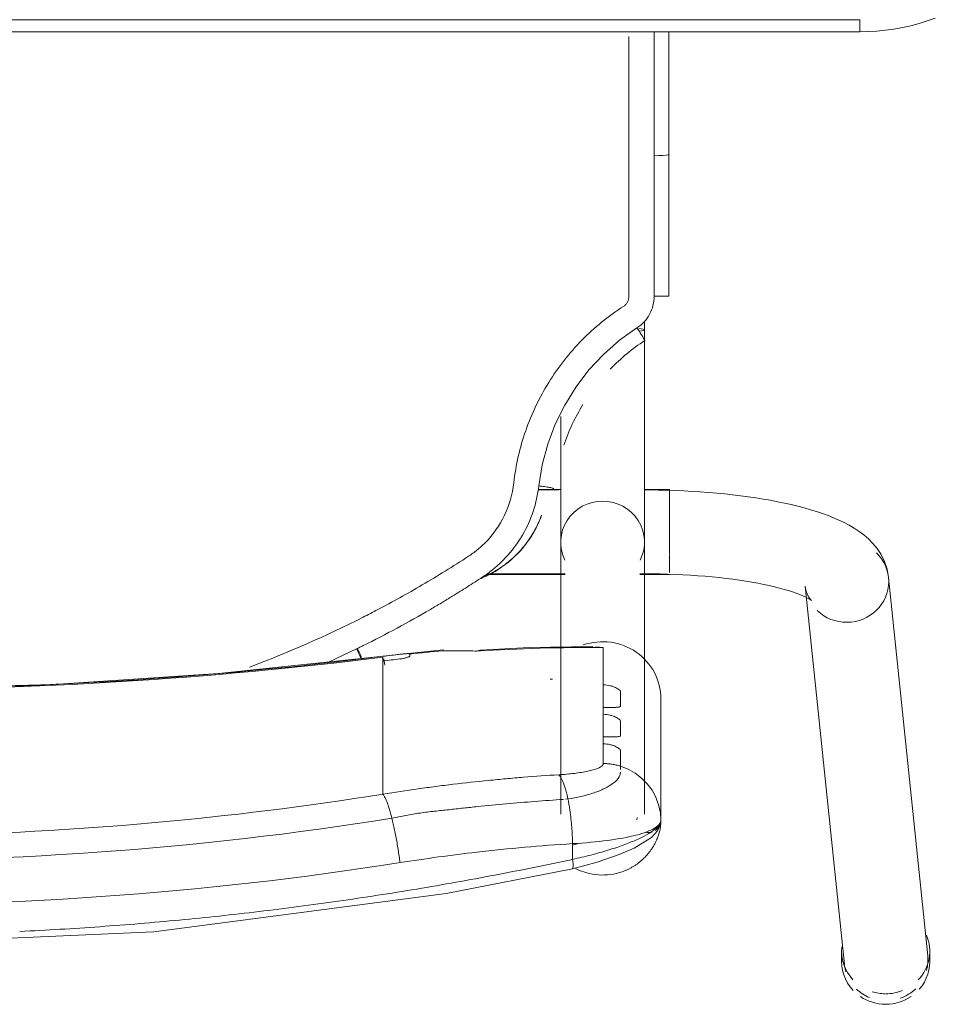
# Model space of a CAD drawing. Header units: metres. Extents: x 2.9 to 42.3, y -72.9 to -49.3.
# Tile 126 of 256: x 8.791 to 9.018, y -61.363 to -61.119. Entities that reach past the tile are written whole.
import ezdxf

# ---------------------------------------------------------------- set-up
doc = ezdxf.new("R2010")
doc.units = ezdxf.units.M
doc.layers.add('I-FURN', color=7, linetype='Continuous', lineweight=18)

# ---------------------------------------------------------------- blocks, each defined once
blk = doc.blocks.new('ConjuntoParaAlunoTamanho6 - CJA06_ConjuntoParaAlunoTamanho6-V30-2PAV')
at = {"layer": 'I-FURN', "color": 253, "true_color": 0xaaaaaa}
for p, q in [((-0.2643, 0.29456), (-0.2643, 0.29197)), ((-0.23354, 0.20182), (-0.24321, 0.29526)), ((-0.24254, 0.29197), (-0.24254, 0.29456)), ((-0.2638, 0.29312), (-0.25413, 0.19969)), ((-0.1979, 0.25969), (-0.1979, 0.22964)), ((-0.19385, 0.25812), (-0.19385, 0.19097)), ((-0.19207, 0.25896), (-0.19202, 0.25906)), ((-0.19202, 0.25906), (-0.19192, 0.25949)), ((-0.17315, 0.19097), (-0.17315, 0.25812)), ((-0.19665, 0.25395), (-0.1957, 0.25221)), ((-0.17493, 0.25435), (-0.17437, 0.25441)), ((-0.12923, 0.2438), (-0.12923, 0.25317)), ((-0.1957, 0.25221), (-0.19451, 0.25062)), ((-0.12923, 0.24214), (-0.12923, 0.2438)), ((-0.18366, 0.24073), (-0.18366, 0.23904)), ((-0.12923, 0.24214), (-0.12923, 0.23653)), ((-0.12923, 0.23653), (-0.12923, 0.23486)), ((-0.18366, 0.23345), (-0.18366, 0.23176)), ((-0.12923, 0.23486), (-0.12923, 0.22925)), ((-0.12923, 0.22925), (-0.12923, 0.22759)), ((-0.18366, 0.22617), (-0.18366, 0.21701)), ((-0.12923, 0.22759), (-0.12923, 0.22197)), ((-0.17111, 0.22477), (-0.17056, 0.22479)), ((-0.12923, 0.22197), (-0.12923, 0.22031)), ((-0.14414, 0.21757), (-0.12926, 0.21915)), ((-0.11598, 0.22048), (-0.1227, 0.21732)), ((-0.18366, 0.21701), (-0.1818, 0.21679)), ((-0.19271, 0.19894), (-0.2, 0.19894)), ((-0.2, 0.19844), (-0.2, 0.19411)), ((-0.19271, 0.19879), (-0.19385, 0.19879)), ((-0.19385, 0.19879), (-0.19385, 0.19845)), ((-0.19385, 0.19845), (-0.19385, 0.19764)), ((-0.15474, 0.19894), (-0.17429, 0.19894)), ((-0.15494, 0.19879), (-0.17429, 0.19879)), ((-0.2, 0.19393), (-0.2, 0.18575)), ((-0.19385, 0.19367), (-0.19385, 0.1916)), ((-0.2, 0.18573), (-0.2, 0.17922)), ((-0.19385, 0.18688), (-0.19385, 0.18582)), ((-0.19385, 0.18343), (-0.19385, 0.18582)), ((-0.19385, 0.17809), (-0.19385, 0.18068)), ((-0.2, 0.17916), (-0.2, 0.17794)), ((-0.2, 0.17794), (-0.19377, 0.17794)), ((-0.17323, 0.17794), (-0.1676, 0.17794)), ((-0.17268, 0.17809), (-0.16757, 0.17809)), ((-0.19385, 0.13857), (-0.19385, 0.13643)), ((-0.19983, 0.13021), (-0.19982, 0.0953)), ((-0.19982, 0.06488), (-0.19982, 0.0953)), ((-0.19982, 0.0953), (-0.19982, 0.09529)), ((-0.19623, 0.09556), (-0.19738, 0.09554)), ((0.247, 0.06497), (-0.247, 0.06497)), ((-0.247, 0.06497), (-0.247, 0.06197)), ((0.247, 0.06497), (-0.247, 0.06497))]:
    blk.add_line(p, q, dxfattribs=at)
at = {"layer": 'I-FURN', "color": 253, "true_color": 0xaaaaaa, "flags": 128}
for points in [[(0.0001, 0.2904), (-0.07267, 0.28721), (-0.14486, 0.2777), (-0.17603, 0.27161)], [(-0.17603, 0.27161), (-0.18218, 0.26997), (-0.18761, 0.26812), (-0.19131, 0.26652), (-0.19557, 0.2639), (-0.19708, 0.26226), (-0.19765, 0.26113), (-0.1979, 0.25971)], [(-0.17607, 0.26928), (-0.17607, 0.26831), (-0.17607, 0.26734), (-0.17607, 0.26637), (-0.17607, 0.2654)], [(-0.1979, 0.24468), (-0.1979, 0.2522), (-0.1979, 0.25971)], [(-0.1979, 0.25969), (-0.19776, 0.25773), (-0.19734, 0.2558), (-0.19665, 0.25395)], [(-0.1979, 0.25969), (-0.1979, 0.25218), (-0.1979, 0.24467), (-0.1979, 0.23715), (-0.1979, 0.22964)], [(-0.19451, 0.25062), (-0.19311, 0.2492), (-0.19152, 0.24799)], [(-0.19152, 0.24799), (-0.18977, 0.24701), (-0.1879, 0.24628)], [(-0.1879, 0.24243), (-0.1879, 0.24339), (-0.1879, 0.24435), (-0.1879, 0.24532), (-0.1879, 0.24628)], [(-0.18366, 0.24561), (-0.18366, 0.24439), (-0.18366, 0.24317), (-0.18366, 0.24195), (-0.18366, 0.24073)], [(-0.1879, 0.23515), (-0.1879, 0.23603), (-0.1879, 0.23692), (-0.1879, 0.2378), (-0.1879, 0.23868)], [(-0.18366, 0.23904), (-0.18366, 0.23764), (-0.18366, 0.23624), (-0.18366, 0.23485), (-0.18366, 0.23345)], [(-0.1879, 0.22787), (-0.1879, 0.22876), (-0.1879, 0.22964), (-0.1879, 0.23052), (-0.1879, 0.23141)], [(-0.18366, 0.23176), (-0.18366, 0.23036), (-0.18366, 0.22897), (-0.18366, 0.22757), (-0.18366, 0.22617)], [(-0.12926, 0.21915), (-0.08865, 0.22342), (-0.0479, 0.2261), (-0.00707, 0.22717), (0.03376, 0.22666), (0.07455, 0.22454), (0.11521, 0.22083), (0.12946, 0.21915)], [(-0.1359, 0.2187), (-0.1359, 0.21878), (-0.1359, 0.21886), (-0.1359, 0.21893), (-0.1359, 0.21901)], [(-0.12923, 0.22031), (-0.12923, 0.22007), (-0.12923, 0.21984), (-0.12923, 0.21961), (-0.12923, 0.21937)], [(-0.18111, 0.21677), (-0.16533, 0.21701), (-0.15331, 0.21761)], [(-0.23354, 0.20182), (-0.23373, 0.20287), (-0.23403, 0.20376), (-0.23437, 0.20445), (-0.23469, 0.20492), (-0.23492, 0.20521), (-0.23505, 0.20534), (-0.23507, 0.20536)], [(-0.23507, 0.20536), (-0.23501, 0.20531), (-0.23482, 0.20518), (-0.23451, 0.20499), (-0.23408, 0.20476), (-0.23355, 0.20449), (-0.23291, 0.2042), (-0.23217, 0.20389), (-0.23133, 0.20358), (-0.23041, 0.20326), (-0.22941, 0.20294), (-0.22832, 0.20262), (-0.22717, 0.2023), (-0.22594, 0.20199), (-0.22464, 0.20169), (-0.22328, 0.2014), (-0.22186, 0.20112), (-0.22039, 0.20086), (-0.21886, 0.2006), (-0.21729, 0.20036), (-0.21567, 0.20014), (-0.214, 0.19993), (-0.2123, 0.19973), (-0.21057, 0.19956), (-0.2088, 0.1994), (-0.207, 0.19926), (-0.20518, 0.19913), (-0.20334, 0.19903), (-0.20148, 0.19894), (-0.19961, 0.19888), (-0.19772, 0.19883), (-0.19583, 0.1988), (-0.19394, 0.19879), (-0.19385, 0.19879)], [(-0.25413, 0.19969), (-0.25375, 0.19762), (-0.25311, 0.19572), (-0.25226, 0.19403), (-0.25129, 0.19256), (-0.25023, 0.19128), (-0.24913, 0.19017), (-0.24799, 0.18919), (-0.24683, 0.18832), (-0.24563, 0.18753), (-0.24441, 0.18681), (-0.24316, 0.18615), (-0.24188, 0.18553), (-0.24055, 0.18496), (-0.23919, 0.18441), (-0.23778, 0.1839), (-0.23633, 0.18341), (-0.23483, 0.18295), (-0.2333, 0.18251), (-0.23171, 0.1821), (-0.23008, 0.1817), (-0.22841, 0.18133), (-0.2267, 0.18098), (-0.22495, 0.18064), (-0.22315, 0.18033), (-0.22132, 0.18004), (-0.21946, 0.17976), (-0.21756, 0.17951), (-0.21562, 0.17928), (-0.21366, 0.17906), (-0.21168, 0.17887), (-0.20967, 0.1787), (-0.20763, 0.17855), (-0.20558, 0.17842), (-0.20352, 0.17831), (-0.20144, 0.17823), (-0.19935, 0.17816), (-0.19725, 0.17811), (-0.19515, 0.17809), (-0.19385, 0.17809)], [(-0.19385, 0.13857), (-0.19385, 0.14057), (-0.19385, 0.14257), (-0.19385, 0.14457), (-0.19385, 0.14656), (-0.19385, 0.14855), (-0.19385, 0.15053), (-0.19385, 0.15249), (-0.19385, 0.15444), (-0.19385, 0.15637), (-0.19385, 0.15827), (-0.19385, 0.16015), (-0.19385, 0.162), (-0.19385, 0.16382), (-0.19385, 0.1656), (-0.19385, 0.16735), (-0.19385, 0.16905), (-0.19385, 0.17071), (-0.19385, 0.17233), (-0.19385, 0.1739), (-0.19385, 0.17541), (-0.19385, 0.17687), (-0.19385, 0.17828), (-0.19385, 0.17963), (-0.19385, 0.18092), (-0.19385, 0.18215), (-0.19385, 0.18331), (-0.19385, 0.18441), (-0.19385, 0.18544), (-0.19385, 0.1864), (-0.19385, 0.18729), (-0.19385, 0.1881), (-0.19385, 0.18885), (-0.19385, 0.18951), (-0.19385, 0.19011), (-0.19385, 0.19062), (-0.19385, 0.19097)], [(-0.17315, 0.19097), (-0.17315, 0.19051), (-0.17315, 0.18998), (-0.17315, 0.18937), (-0.17315, 0.18869), (-0.17315, 0.18793), (-0.17315, 0.1871), (-0.17315, 0.18619), (-0.17315, 0.18522), (-0.17315, 0.18417), (-0.17315, 0.18306), (-0.17315, 0.18188), (-0.17315, 0.18064), (-0.17315, 0.17934), (-0.17315, 0.17798), (-0.17315, 0.17656), (-0.17315, 0.17508), (-0.17315, 0.17355), (-0.17315, 0.17198), (-0.17315, 0.17035), (-0.17315, 0.16868), (-0.17315, 0.16696), (-0.17315, 0.16521), (-0.17315, 0.16342), (-0.17315, 0.16159), (-0.17315, 0.15994)], [(-0.16841, 0.18438), (-0.16841, 0.18437), (-0.16841, 0.18435), (-0.16841, 0.18434), (-0.16841, 0.18432)], [(-0.16774, 0.17706), (-0.16861, 0.17188), (-0.16997, 0.16679), (-0.17181, 0.16185), (-0.17415, 0.15713), (-0.17693, 0.15265), (-0.18013, 0.14846), (-0.18374, 0.14461), (-0.18771, 0.14113), (-0.19199, 0.13805)], [(-0.19623, 0.13025), (-0.19623, 0.12331), (-0.19623, 0.11637), (-0.19623, 0.10942), (-0.19623, 0.10249), (-0.19623, 0.09556)], [(-0.19738, 0.09554), (-0.19841, 0.0955), (-0.1992, 0.09544), (-0.19969, 0.09537), (-0.19982, 0.0953)], [(-0.247, 0.06497), (-0.24912, 0.06492), (-0.25124, 0.0648), (-0.25334, 0.06459), (-0.25544, 0.06429), (-0.25753, 0.06391), (-0.2596, 0.06345), (-0.26165, 0.0629), (-0.26367, 0.06228), (-0.26567, 0.06157)], [(0.247, 0.06197), (0.1235, 0.06197), (0, 0.06197), (-0.1235, 0.06197), (-0.247, 0.06197)], [(-0.247, 0.06197), (-0.1235, 0.06197), (0, 0.06197), (0.1235, 0.06197), (0.247, 0.06197)]]:
    blk.add_lwpolyline(points, dxfattribs=at)
at = {"layer": 'I-FURN', "color": 253, "true_color": 0xaaaaaa}
for centre, major_axis, ratio, start_param, end_param in [((-0.25342, 0.29456), (0.01088, 0), 0.965926, 1.570796, 2.185058), ((-0.25342, 0.29456), (0.01088, 0), 0.965926, 0.959427, 1.570796), ((-0.25351, 0.29419), (0.01029, 0.00107), 0.967158, 1.815725, 2.256389), ((-0.25342, 0.29197), (0.01088, 0), 0.965926, 1.570796, 1.965237), ((-0.25342, 0.29197), (0.01088, 0), 0.965926, 1.257624, 1.559899), ((-0.25351, 0.29419), (0.01029, 0.00107), 0.967158, 0.685592, 1.060105), ((-0.25342, 0.29456), (0.01088, 0), 0.965926, 6.170166, 7.020457), ((-0.25342, 0.29197), (0.01088, 0), 0.965926, 2.404268, 3.526261), ((-0.25342, 0.29456), (0.01088, 0), 0.965926, 2.438822, 3.243525), ((-0.25351, 0.29419), (0.01029, 0.00107), 0.967158, 2.780211, 3.141593), ((-0.25342, 0.29197), (0.01088, 0), 0.965926, 6.182855, 7.015454), ((-0.25351, 0.29419), (0.01029, 0.00107), 0.967158, 6.18338, 6.464028), ((-0.1835, 0.22964), (-0.0144, 0), 0.978148, 0, 1.909658), ((0.0001, -0.77159), (1.0211, 0), 0.978148, 1.443771, 1.697822), ((0.0001, -0.77117), (1.0209, 0), 0.978148, 1.443771, 1.697822), ((-0.1305, 0.22908), (-0.00124, 0.00992), 0.026339, 2.463316, 2.789234), ((-0.17927, 0.60356), (0.395, 0), 0.978148, 4.828782, 4.839414), ((-0.17927, 0.60221), (0.3948, 0), 0.978148, 4.828842, 4.839414), ((-0.17927, 0.60336), (0.395, 0), 0.978148, 4.701279, 4.780293), ((-0.14501, 0.22754), (-0.00087, 0.00996), 0.018501, 2.957526, 3.350225), ((-0.17927, 0.60263), (0.395, 0), 0.978148, 4.801491, 4.822541), ((-0.24383, 0.20075), (0.01029, 0.00107), 0.967158, 1.470991, 3.041787), ((-0.24383, 0.20075), (0.01029, 0.00107), 0.967158, 0.685592, 1.470991), ((-0.24383, 0.20075), (0.01029, 0.00107), 0.967158, 3.041787, 3.827185), ((-0.1835, 0.19097), (0.01035, 0), 0.978148, 2.686587, 4.712389), ((-0.1835, 0.19097), (0.01035, 0), 0.978148, 4.712389, 6.738191), ((-0.1835, 0.13857), (0.01035, 0), 0.069756, 2.648425, 3.665191)]:
    blk.add_ellipse(centre, major_axis=major_axis, ratio=ratio, start_param=start_param, end_param=end_param, dxfattribs=at)
for points in [[(-0.03953, 0.28708), (-0.04612, 0.28677), (-0.05271, 0.28638), (-0.05929, 0.28591)], [(-0.05929, 0.28591), (-0.06588, 0.28544), (-0.07245, 0.28489), (-0.07901, 0.28427)], [(-0.09864, 0.28217), (-0.10517, 0.28139), (-0.11169, 0.28054), (-0.11819, 0.27961)], [(-0.07901, 0.28427), (-0.08557, 0.28365), (-0.09211, 0.28295), (-0.09864, 0.28217)], [(-0.11819, 0.27961), (-0.12468, 0.27869), (-0.13116, 0.27768), (-0.13762, 0.27661)], [(-0.13762, 0.27661), (-0.14407, 0.27553), (-0.15051, 0.27438), (-0.15692, 0.27316)], [(-0.15692, 0.27316), (-0.16332, 0.27194), (-0.16971, 0.27065), (-0.17607, 0.26928)], [(-0.13346, 0.2701), (-0.13339, 0.26956), (-0.13324, 0.26848), (-0.133, 0.26684), (-0.13272, 0.2652), (-0.13242, 0.26359), (-0.13211, 0.26203), (-0.13178, 0.26053), (-0.13155, 0.25959), (-0.13144, 0.25914)], [(-0.17607, 0.2654), (-0.17914, 0.26523), (-0.18504, 0.2647), (-0.19219, 0.26337), (-0.19682, 0.26165), (-0.1979, 0.26035), (-0.1979, 0.25969)], [(-0.17609, 0.26577), (-0.1767, 0.26561), (-0.17731, 0.26545), (-0.17791, 0.26528)], [(-0.17607, 0.2654), (-0.17606, 0.26498), (-0.17604, 0.26413), (-0.17598, 0.26285), (-0.1759, 0.26156), (-0.17579, 0.26028), (-0.17566, 0.25902), (-0.17551, 0.25778), (-0.17533, 0.25659), (-0.17514, 0.25544), (-0.175, 0.25471), (-0.17493, 0.25435)], [(-0.12923, 0.25317), (-0.12932, 0.25327), (-0.1295, 0.25353), (-0.1298, 0.25409), (-0.13011, 0.25481), (-0.13044, 0.25568), (-0.13077, 0.2567), (-0.1311, 0.25786), (-0.13133, 0.2587), (-0.13144, 0.25914)], [(-0.17493, 0.25435), (-0.17484, 0.25392), (-0.17465, 0.25308), (-0.17435, 0.25195), (-0.17403, 0.25093), (-0.17369, 0.25006), (-0.17335, 0.24934), (-0.173, 0.24877), (-0.17277, 0.2485), (-0.17265, 0.2484)], [(-0.14661, 0.25076), (-0.14951, 0.25041), (-0.1524, 0.25009), (-0.1553, 0.2498)], [(-0.14226, 0.2513), (-0.14371, 0.25111), (-0.14516, 0.25093), (-0.14661, 0.25076)], [(-0.16398, 0.24902), (-0.16687, 0.24878), (-0.16977, 0.24858), (-0.17265, 0.2484)], [(-0.15964, 0.24939), (-0.16109, 0.24926), (-0.16254, 0.24913), (-0.16398, 0.24902)], [(-0.1553, 0.2498), (-0.15675, 0.24966), (-0.15819, 0.24952), (-0.15964, 0.24939)], [(-0.1879, 0.24628), (-0.18756, 0.24617), (-0.18687, 0.24599), (-0.18581, 0.24578), (-0.18474, 0.24565), (-0.18402, 0.24561), (-0.18366, 0.24561)], [(-0.09625, 0.22184), (-0.10584, 0.21825), (-0.1152, 0.21414), (-0.12434, 0.2095)], [(-0.1359, 0.21901), (-0.1359, 0.21905), (-0.13586, 0.21912), (-0.13573, 0.21923), (-0.13549, 0.21935), (-0.13518, 0.21946), (-0.13479, 0.21957), (-0.13436, 0.21967), (-0.1339, 0.21974), (-0.13357, 0.21979), (-0.1334, 0.21981)], [(-0.12335, 0.21813), (-0.12356, 0.21856), (-0.12377, 0.21898), (-0.12395, 0.21936)], [(-0.15397, 0.21772), (-0.15349, 0.21752), (-0.153, 0.21758), (-0.15247, 0.21788)], [(-0.15247, 0.21788), (-0.15113, 0.21782), (-0.1484, 0.21775), (-0.14556, 0.21776), (-0.14412, 0.21779)], [(-0.12436, 0.21651), (-0.12717, 0.21512), (-0.13276, 0.21224), (-0.13826, 0.20916), (-0.14098, 0.20758)], [(-0.13585, 0.2186), (-0.13587, 0.21862), (-0.13589, 0.21865), (-0.1359, 0.21868), (-0.1359, 0.2187)], [(-0.1227, 0.21732), (-0.12297, 0.21719), (-0.12353, 0.21692), (-0.12408, 0.21665), (-0.12436, 0.21651)], [(-0.12289, 0.21723), (-0.12304, 0.21753), (-0.12319, 0.21783), (-0.12334, 0.21813)], [(-0.12434, 0.2095), (-0.12494, 0.2092), (-0.12615, 0.20858), (-0.12737, 0.20794), (-0.12798, 0.20762)], [(-0.12798, 0.20762), (-0.13157, 0.20574), (-0.13889, 0.20168), (-0.14651, 0.19698), (-0.1504, 0.19445)], [(-0.14098, 0.20758), (-0.14188, 0.20704), (-0.14368, 0.20597), (-0.14546, 0.20487), (-0.14635, 0.20432)], [(-0.14638, 0.20431), (-0.14762, 0.20355), (-0.1501, 0.202), (-0.15256, 0.20043), (-0.15378, 0.19963)], [(-0.15378, 0.19963), (-0.1555, 0.19851), (-0.15869, 0.19594), (-0.16134, 0.1928), (-0.1625, 0.1911)], [(-0.1568, 0.1982), (-0.15576, 0.1988), (-0.15475, 0.1993), (-0.15376, 0.19971)], [(-0.16501, 0.19076), (-0.16447, 0.19151), (-0.16331, 0.19295), (-0.16135, 0.19493), (-0.15919, 0.19669), (-0.15764, 0.19771), (-0.15683, 0.19818)], [(-0.1504, 0.19445), (-0.15113, 0.19396), (-0.15256, 0.19293), (-0.15386, 0.19174), (-0.15448, 0.19112)], [(-0.1625, 0.1911), (-0.16271, 0.1908), (-0.16313, 0.19018), (-0.16352, 0.18955), (-0.16371, 0.18924)], [(-0.15448, 0.19112), (-0.15645, 0.18912), (-0.15969, 0.18452), (-0.16124, 0.17915), (-0.16156, 0.17636)], [(-0.16371, 0.18924), (-0.16479, 0.18738), (-0.16656, 0.18343), (-0.1675, 0.1792), (-0.16774, 0.17706)], [(-0.16774, 0.17706), (-0.16823, 0.17712), (-0.16921, 0.17725), (-0.17046, 0.17746), (-0.17128, 0.17766), (-0.17147, 0.17776), (-0.17146, 0.1778)], [(-0.17391, 0.16699), (-0.17512, 0.16348), (-0.17671, 0.16011), (-0.17864, 0.15696)], [(-0.1854, 0.14823), (-0.18797, 0.14558), (-0.19084, 0.14321), (-0.19391, 0.14119)], [(-0.19391, 0.14119), (-0.19393, 0.14119), (-0.19385, 0.14103), (-0.19344, 0.14033), (-0.19278, 0.13928), (-0.19225, 0.13846), (-0.19199, 0.13805)], [(-0.19199, 0.13805), (-0.19265, 0.13762), (-0.19383, 0.13663), (-0.19519, 0.13473), (-0.19604, 0.13255), (-0.19622, 0.13104), (-0.19623, 0.13025)], [(-0.18863, 0.13277), (-0.18884, 0.13263), (-0.18922, 0.13231), (-0.18966, 0.1317), (-0.18994, 0.13099), (-0.19, 0.1305), (-0.19, 0.13025)], [(-0.19623, 0.13025), (-0.19672, 0.13025), (-0.1977, 0.13025), (-0.19891, 0.13024), (-0.19969, 0.13022), (-0.19984, 0.13021), (-0.19982, 0.1302)], [(-0.19982, 0.12147), (-0.19982, 0.12438), (-0.19982, 0.12729), (-0.19982, 0.1302)], [(-0.19982, 0.1302), (-0.19982, 0.12438), (-0.19982, 0.11273), (-0.19982, 0.1011), (-0.19982, 0.09529)], [(-0.19982, 0.09528), (-0.19982, 0.10092), (-0.19982, 0.10655), (-0.19982, 0.1122)], [(-0.19982, 0.09529), (-0.19982, 0.08515), (-0.19982, 0.07502), (-0.19982, 0.06488)], [(-0.19982, 0.06488), (-0.19982, 0.06837), (-0.19982, 0.07185), (-0.19982, 0.07534)]]:
    blk.add_open_spline(points, degree=3, dxfattribs=at)
for points, knots in [([(-0.13346, 0.2701), (-0.0847, 0.2778), (0.00519, 0.28415), (0.09466, 0.27626), (0.13366, 0.2701)], [-1, -1, -1, -1, -0.444444, 0, 0, 0, 0]), ([(-0.1979, 0.25971), (-0.1979, 0.26019), (-0.19783, 0.26127), (-0.19747, 0.26287), (-0.19695, 0.2643), (-0.19642, 0.26543), (-0.19585, 0.26637), (-0.19534, 0.26711), (-0.19492, 0.26766), (-0.19447, 0.26819), (-0.19382, 0.2689), (-0.19291, 0.26975), (-0.1919, 0.27053), (-0.19105, 0.27107), (-0.1904, 0.27144), (-0.18973, 0.27177), (-0.18883, 0.27217), (-0.18719, 0.27275), (-0.18474, 0.2732), (-0.18174, 0.27315), (-0.17906, 0.27255), (-0.17745, 0.27187), (-0.17679, 0.27153)], [0, 0, 0, 0, 0.0625, 0.125, 0.15625, 0.1875, 0.21875, 0.234375, 0.25, 0.265625, 0.28125, 0.3125, 0.34375, 0.359375, 0.375, 0.390625, 0.40625, 0.4375, 0.5, 0.5625, 0.625, 0.6721865, 0.6721865, 0.6721865, 0.6721865]), ([(-0.1761, 0.27156), (-0.17616, 0.27149), (-0.17627, 0.27106), (-0.17619, 0.27003), (-0.17607, 0.26928)], [0.625, 0.625, 0.625, 0.625, 0.75, 1, 1, 1, 1]), ([(-0.17607, 0.2654), (-0.1682, 0.2659), (-0.154, 0.26716), (-0.13977, 0.2691), (-0.13346, 0.2701)], [-1, -1, -1, -1, -0.444444, 0, 0, 0, 0]), ([(-0.13144, 0.25914), (-0.08343, 0.26683), (0.00512, 0.27318), (0.09323, 0.26529), (0.13164, 0.25914)], [-1, -1, -1, -1, -0.444444, 0, 0, 0, 0]), ([(-0.1979, 0.25971), (-0.1979, 0.26034), (-0.19688, 0.26187), (-0.19282, 0.26411), (-0.18865, 0.26578), (-0.18491, 0.26704), (-0.18064, 0.26823), (-0.1776, 0.26895), (-0.17607, 0.26928)], [0, 0, 0, 0, 0.25, 0.5, 0.625, 0.75, 0.875, 1, 1, 1, 1]), ([(-0.19421, 0.2626), (-0.1945, 0.26266), (-0.19502, 0.2627), (-0.19554, 0.2626), (-0.19576, 0.26254)], [0.5473049, 0.5473049, 0.5473049, 0.5473049, 0.625, 0.6812684, 0.6812684, 0.6812684, 0.6812684]), ([(0.12943, 0.25317), (0.08224, 0.26075), (-0.00484, 0.26702), (-0.09148, 0.25924), (-0.12923, 0.25317)], [-1, -1, -1, -1, -0.444444, 0, 0, 0, 0]), ([(-0.1965, 0.2622), (-0.19671, 0.26207), (-0.1971, 0.26176), (-0.19769, 0.26096), (-0.1979, 0.26021), (-0.1979, 0.25971)], [0.75, 0.75, 0.75, 0.75, 0.8125, 0.875, 1, 1, 1, 1]), ([(-0.17381, 0.25447), (-0.17147, 0.25462), (-0.16677, 0.25497), (-0.1597, 0.25557), (-0.1538, 0.25614), (-0.14908, 0.25663), (-0.14554, 0.25703), (-0.14198, 0.25739), (-0.13843, 0.25782), (-0.13492, 0.25842), (-0.13259, 0.25889), (-0.13144, 0.25914)], [0, 0, 0, 0, 0.166667, 0.333333, 0.5, 0.583333, 0.666667, 0.75, 0.833333, 0.916667, 1, 1, 1, 1]), ([(-0.1879, 0.24778), (-0.18791, 0.24829), (-0.1875, 0.24933), (-0.18588, 0.25077), (-0.184, 0.25182), (-0.1824, 0.2525), (-0.17978, 0.25344), (-0.17715, 0.25404), (-0.17493, 0.25435)], [0, 0, 0, 0, 0.2, 0.4, 0.55, 0.625, 0.7, 1, 1, 1, 1]), ([(-0.12923, 0.25317), (-0.13213, 0.25271), (-0.13647, 0.25207), (-0.14082, 0.25148), (-0.14226, 0.2513)], [-1, -1, -1, -1, -0.8, -0.7, -0.7, -0.7, -0.7]), ([(-0.17265, 0.2484), (-0.17333, 0.24836), (-0.17532, 0.24821), (-0.17777, 0.24791), (-0.17985, 0.24753), (-0.18163, 0.2471), (-0.18322, 0.24646), (-0.18366, 0.2459), (-0.18366, 0.24561)], [-1, -1, -1, -1, -0.888889, -0.666667, -0.555556, -0.444444, -0.222222, 0, 0, 0, 0]), ([(-0.1879, 0.24628), (-0.1879, 0.24644), (-0.1879, 0.2467), (-0.1879, 0.247), (-0.1879, 0.2471)], [0, 0, 0, 0, 0.4, 0.6, 0.6, 0.6, 0.6]), ([(-0.18366, 0.24073), (-0.18428, 0.24075), (-0.18512, 0.24088), (-0.18609, 0.24117), (-0.18671, 0.24142), (-0.18723, 0.2417), (-0.18762, 0.24198), (-0.18784, 0.24222), (-0.1879, 0.24236), (-0.1879, 0.24243)], [0, 0, 0, 0, 0.25, 0.375, 0.5, 0.625, 0.75, 0.875, 1, 1, 1, 1]), ([(-0.1879, 0.23868), (-0.1879, 0.23875), (-0.18784, 0.23885), (-0.18762, 0.23896), (-0.18723, 0.23902), (-0.18671, 0.23904), (-0.18609, 0.23904), (-0.18512, 0.23903), (-0.18428, 0.23902), (-0.18366, 0.23904)], [0, 0, 0, 0, 0.125, 0.25, 0.375, 0.5, 0.625, 0.75, 1, 1, 1, 1]), ([(-0.18366, 0.23345), (-0.18428, 0.23348), (-0.18512, 0.2336), (-0.18609, 0.23389), (-0.18671, 0.23414), (-0.18723, 0.23442), (-0.18762, 0.2347), (-0.18784, 0.23494), (-0.1879, 0.23508), (-0.1879, 0.23515)], [0, 0, 0, 0, 0.25, 0.375, 0.5, 0.625, 0.75, 0.875, 1, 1, 1, 1]), ([(-0.1879, 0.23141), (-0.1879, 0.23147), (-0.18784, 0.23158), (-0.18762, 0.23168), (-0.18723, 0.23174), (-0.18671, 0.23176), (-0.18609, 0.23176), (-0.18512, 0.23175), (-0.18428, 0.23175), (-0.18366, 0.23176)], [0, 0, 0, 0, 0.125, 0.25, 0.375, 0.5, 0.625, 0.75, 1, 1, 1, 1]), ([(-0.18366, 0.22617), (-0.18428, 0.2262), (-0.18512, 0.22633), (-0.18609, 0.22661), (-0.18671, 0.22687), (-0.18723, 0.22714), (-0.18762, 0.22742), (-0.18784, 0.22767), (-0.1879, 0.22781), (-0.1879, 0.22787)], [0, 0, 0, 0, 0.25, 0.375, 0.5, 0.625, 0.75, 0.875, 1, 1, 1, 1]), ([(-0.12388, 0.21967), (-0.12372, 0.21936), (-0.12333, 0.2186), (-0.12291, 0.21776), (-0.1227, 0.21732)], [0.5302375, 0.5302375, 0.5302375, 0.5302375, 0.75, 1, 1, 1, 1]), ([(-0.1334, 0.21866), (-0.1337, 0.21862), (-0.13425, 0.21856), (-0.13488, 0.2185), (-0.13529, 0.21849), (-0.13555, 0.2185), (-0.13573, 0.21853), (-0.13582, 0.21857), (-0.13585, 0.2186)], [0, 0, 0, 0, 0.25, 0.5, 0.625, 0.75, 0.875, 1, 1, 1, 1]), ([(-0.1535, 0.1999), (-0.15406, 0.19967), (-0.15585, 0.19886), (-0.15753, 0.19787), (-0.15863, 0.1971)], [0.6367527, 0.6367527, 0.6367527, 0.6367527, 0.75, 1, 1, 1, 1]), ([(-0.15863, 0.1971), (-0.16081, 0.19558), (-0.16383, 0.19273), (-0.16686, 0.18807), (-0.16796, 0.18563), (-0.16841, 0.18438)], [0, 0, 0, 0, 0.5, 0.75, 1, 1, 1, 1]), ([(-0.16841, 0.18432), (-0.16799, 0.18547), (-0.16725, 0.18714), (-0.16604, 0.18925), (-0.16537, 0.19026), (-0.16501, 0.19076)], [0, 0, 0, 0, 0.5, 0.75, 1, 1, 1, 1]), ([(-0.16156, 0.17636), (-0.16208, 0.17191), (-0.16353, 0.16549), (-0.16692, 0.15729), (-0.1701, 0.15145), (-0.17391, 0.14602), (-0.17976, 0.13936), (-0.18487, 0.13521), (-0.18863, 0.13277)], [0, 0, 0, 0, 0.25, 0.375, 0.5, 0.625, 0.75, 1, 1, 1, 1]), ([(-0.19, 0.13025), (-0.19, 0.12863), (-0.19, 0.12547), (-0.19, 0.12092), (-0.19, 0.1173), (-0.19, 0.1145), (-0.19, 0.11243), (-0.19, 0.11052), (-0.19, 0.10828), (-0.19, 0.10624), (-0.19, 0.10408), (-0.19, 0.10228), (-0.19, 0.10023), (-0.19, 0.09774), (-0.19, 0.09515), (-0.19, 0.09189), (-0.19, 0.08842), (-0.19, 0.08419), (-0.19, 0.08049), (-0.19, 0.07684), (-0.19, 0.07351), (-0.19, 0.07081), (-0.19, 0.0683), (-0.19, 0.06666), (-0.19, 0.06612)], [0, 0, 0, 0, 0.03125, 0.0625, 0.09375, 0.109375, 0.125, 0.140625, 0.15625, 0.1875, 0.203125, 0.21875, 0.234375, 0.25, 0.265625, 0.28125, 0.3125, 0.328125, 0.34375, 0.359375, 0.3671875, 0.375, 0.3828125, 0.3865101, 0.3865101, 0.3865101, 0.3865101]), ([(-0.19623, 0.06488), (-0.19623, 0.06802), (-0.19623, 0.0747), (-0.19623, 0.0849), (-0.19623, 0.09203), (-0.19623, 0.09556)], [0.8397159, 0.8397159, 0.8397159, 0.8397159, 0.8888889, 0.9444444, 1, 1, 1, 1])]:
    blk.add_open_spline(points, degree=3, knots=knots, dxfattribs=at)
blk = doc.blocks.new('4 GRE - ESCOLA DE CINEMA E AUDIOVISUAL CINE REX R07_rvt-1-2PAV')
at = {"layer": 'I-FURN', "color": 253, "lineweight": 18, "true_color": 0xaaaaaa, "rotation": 180}
blk.add_blockref('ConjuntoParaAlunoTamanho6 - CJA06_ConjuntoParaAlunoTamanho6-V30-2PAV', (8.75191, -61.05751), dxfattribs=at)

msp = doc.modelspace()

# ---------------------------------------------------------------- block references
at = {"lineweight": 5}
msp.add_blockref('4 GRE - ESCOLA DE CINEMA E AUDIOVISUAL CINE REX R07_rvt-1-2PAV', (0, 0), dxfattribs=at)

doc.saveas('drawing.dxf')
